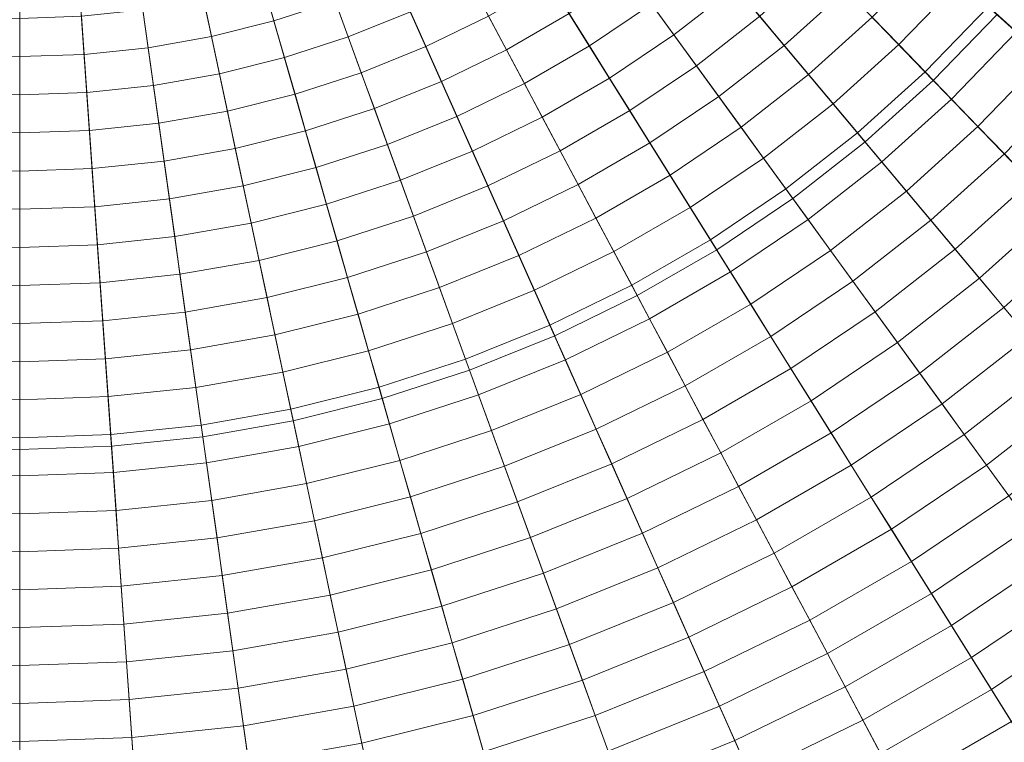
# Model space of a CAD drawing. Header units: centimetres. Extents: x -3.01 to 4.18, y -5.46 to 1.74.
# Tile 187 of 256: x 0.59 to 1.33, y -3.08 to -2.53. Entities that reach past the tile are written whole.
import ezdxf

# ---------------------------------------------------------------- set-up
doc = ezdxf.new("R2010")
doc.units = ezdxf.units.CM
doc.header["$LTSCALE"] = 2.54
doc.layers.add('Lucido design-1', color=7, linetype='Continuous')

# ---------------------------------------------------------------- blocks, each defined once
blk = doc.blocks.new('Gruppo-1')
at = {"color": 142, "linetype": 'Continuous', "lineweight": 9}
for points in [[(0.51664, -2.85746, 36.39157), (0.58636, -2.8599, 36.39157), (0.58636, -1.86046, 36.39157), (0.51664, -2.85746, 36.39157)], [(0.58636, -1.86046, 37.29882), (0.58636, -2.8599, 37.29882), (0.51664, -2.85746, 37.29882), (0.58636, -1.86046, 37.29882)], [(0.58636, -2.8599, 36.39157), (0.58636, -1.86046, 36.39157), (0.58636, -1.86046, 36.39157), (0.58636, -2.8599, 36.39157)], [(1.28063, -2.57939, 36.39157), (1.32909, -2.52921, 36.39157), (0.58636, -1.86046, 36.39157), (1.28063, -2.57939, 36.39157)], [(1.22879, -2.62607, 36.39157), (1.28063, -2.57939, 36.39157), (0.58636, -1.86046, 36.39157), (1.22879, -2.62607, 36.39157)], [(1.17381, -2.66902, 36.39157), (1.22879, -2.62607, 36.39157), (0.58636, -1.86046, 36.39157), (1.17381, -2.66902, 36.39157)], [(1.11598, -2.70803, 36.39157), (1.17381, -2.66902, 36.39157), (0.58636, -1.86046, 36.39157), (1.11598, -2.70803, 36.39157)], [(1.05557, -2.74291, 36.39157), (1.11598, -2.70803, 36.39157), (0.58636, -1.86046, 36.39157), (1.05557, -2.74291, 36.39157)], [(0.99287, -2.77349, 36.39157), (1.05557, -2.74291, 36.39157), (0.58636, -1.86046, 36.39157), (0.99287, -2.77349, 36.39157)], [(0.92819, -2.79962, 36.39157), (0.99287, -2.77349, 36.39157), (0.58636, -1.86046, 36.39157), (0.92819, -2.79962, 36.39157)], [(0.86184, -2.82118, 36.39157), (0.92819, -2.79962, 36.39157), (0.58636, -1.86046, 36.39157), (0.86184, -2.82118, 36.39157)], [(0.79416, -2.83806, 36.39157), (0.86184, -2.82118, 36.39157), (0.58636, -1.86046, 36.39157), (0.79416, -2.83806, 36.39157)], [(0.72546, -2.85017, 36.39157), (0.79416, -2.83806, 36.39157), (0.58636, -1.86046, 36.39157), (0.72546, -2.85017, 36.39157)], [(0.65608, -2.85746, 36.39157), (0.72546, -2.85017, 36.39157), (0.58636, -1.86046, 36.39157), (0.65608, -2.85746, 36.39157)], [(0.58636, -2.8599, 36.39157), (0.65608, -2.85746, 36.39157), (0.58636, -1.86046, 36.39157), (0.58636, -2.8599, 36.39157)], [(0.58636, -1.86046, 37.29882), (0.58636, -2.8599, 37.29882), (0.58636, -2.8599, 37.29882), (0.58636, -1.86046, 37.29882)], [(0.58636, -1.86046, 37.29882), (1.32909, -2.52921, 37.29882), (1.28063, -2.57939, 37.29882), (0.58636, -1.86046, 37.29882)], [(0.58636, -1.86046, 37.29882), (1.28063, -2.57939, 37.29882), (1.22879, -2.62607, 37.29882), (0.58636, -1.86046, 37.29882)], [(0.58636, -1.86046, 37.29882), (1.22879, -2.62607, 37.29882), (1.17381, -2.66902, 37.29882), (0.58636, -1.86046, 37.29882)], [(0.58636, -1.86046, 37.29882), (1.17381, -2.66902, 37.29882), (1.11598, -2.70803, 37.29882), (0.58636, -1.86046, 37.29882)], [(0.58636, -1.86046, 37.29882), (1.11598, -2.70803, 37.29882), (1.05557, -2.74291, 37.29882), (0.58636, -1.86046, 37.29882)], [(0.58636, -1.86046, 37.29882), (1.05557, -2.74291, 37.29882), (0.99287, -2.77349, 37.29882), (0.58636, -1.86046, 37.29882)], [(0.58636, -1.86046, 37.29882), (0.99287, -2.77349, 37.29882), (0.92819, -2.79962, 37.29882), (0.58636, -1.86046, 37.29882)], [(0.58636, -1.86046, 37.29882), (0.92819, -2.79962, 37.29882), (0.86184, -2.82118, 37.29882), (0.58636, -1.86046, 37.29882)], [(0.58636, -1.86046, 37.29882), (0.86184, -2.82118, 37.29882), (0.79416, -2.83806, 37.29882), (0.58636, -1.86046, 37.29882)], [(0.58636, -1.86046, 37.29882), (0.79416, -2.83806, 37.29882), (0.72546, -2.85017, 37.29882), (0.58636, -1.86046, 37.29882)], [(0.58636, -1.86046, 37.29882), (0.72546, -2.85017, 37.29882), (0.65608, -2.85746, 37.29882), (0.58636, -1.86046, 37.29882)], [(0.58636, -1.86046, 37.29882), (0.65608, -2.85746, 37.29882), (0.58636, -2.8599, 37.29882), (0.58636, -1.86046, 37.29882)], [(1.28063, -2.57939, 37.29882), (1.32909, -2.52921, 37.29882), (1.32909, -2.52921, 36.39157), (1.28063, -2.57939, 36.39157), (1.28063, -2.57939, 37.29882)], [(1.22879, -2.62607, 37.29882), (1.28063, -2.57939, 37.29882), (1.28063, -2.57939, 36.39157), (1.22879, -2.62607, 36.39157), (1.22879, -2.62607, 37.29882)], [(1.17381, -2.66902, 37.29882), (1.22879, -2.62607, 37.29882), (1.22879, -2.62607, 36.39157), (1.17381, -2.66902, 36.39157), (1.17381, -2.66902, 37.29882)], [(1.11598, -2.70803, 37.29882), (1.17381, -2.66902, 37.29882), (1.17381, -2.66902, 36.39157), (1.11598, -2.70803, 36.39157), (1.11598, -2.70803, 37.29882)], [(1.05557, -2.74291, 37.29882), (1.11598, -2.70803, 37.29882), (1.11598, -2.70803, 36.39157), (1.05557, -2.74291, 36.39157), (1.05557, -2.74291, 37.29882)], [(0.99287, -2.77349, 37.29882), (1.05557, -2.74291, 37.29882), (1.05557, -2.74291, 36.39157), (0.99287, -2.77349, 36.39157), (0.99287, -2.77349, 37.29882)], [(0.92819, -2.79962, 37.29882), (0.99287, -2.77349, 37.29882), (0.99287, -2.77349, 36.39157), (0.92819, -2.79962, 36.39157), (0.92819, -2.79962, 37.29882)], [(0.86184, -2.82118, 37.29882), (0.92819, -2.79962, 37.29882), (0.92819, -2.79962, 36.39157), (0.86184, -2.82118, 36.39157), (0.86184, -2.82118, 37.29882)], [(0.79416, -2.83806, 37.29882), (0.86184, -2.82118, 37.29882), (0.86184, -2.82118, 36.39157), (0.79416, -2.83806, 36.39157), (0.79416, -2.83806, 37.29882)], [(0.72546, -2.85017, 37.29882), (0.79416, -2.83806, 37.29882), (0.79416, -2.83806, 36.39157), (0.72546, -2.85017, 36.39157), (0.72546, -2.85017, 37.29882)], [(0.65608, -2.85746, 37.29882), (0.72546, -2.85017, 37.29882), (0.72546, -2.85017, 36.39157), (0.65608, -2.85746, 36.39157), (0.65608, -2.85746, 37.29882)], [(0.51664, -2.85746, 37.29882), (0.58636, -2.8599, 37.29882), (0.58636, -2.8599, 36.39157), (0.51664, -2.85746, 36.39157), (0.51664, -2.85746, 37.29882)], [(0.58636, -2.8599, 37.29882), (0.65608, -2.85746, 37.29882), (0.65608, -2.85746, 36.39157), (0.58636, -2.8599, 36.39157), (0.58636, -2.8599, 37.29882)], [(0.58636, -2.8599, 37.29882), (0.58636, -2.8599, 36.39157), (0.58636, -2.8599, 36.39157), (0.58636, -2.8599, 37.29882)]]:
    blk.add_polyline3d(points, dxfattribs=at)
for points in [[(0.33533, -5.45032, 37.29766), (0.58636, -5.45909, 37.29766), (0.58636, -1.86262, 37.29766), (0.58621, -1.86262, 37.29766)], [(0.58636, -5.45909, 37.29766), (0.58636, -1.86262, 37.29766), (0.58636, -1.86262, 37.29766)], [(0.58636, -5.45909, 37.29766), (0.83739, -5.45032, 37.29766), (0.58651, -1.86262, 37.29766), (0.58636, -1.86262, 37.29766)], [(0.83739, -5.45032, 37.29766), (1.08719, -5.42407, 37.29766), (0.58666, -1.8626, 37.29766), (0.58651, -1.86262, 37.29766)], [(1.08719, -5.42407, 37.29766), (1.33456, -5.38045, 37.29766), (0.58681, -1.86258, 37.29766), (0.58666, -1.8626, 37.29766)], [(1.33456, -5.38045, 37.29766), (1.57828, -5.31968, 37.29766), (0.58696, -1.86254, 37.29766), (0.58681, -1.86258, 37.29766)], [(1.57828, -5.31968, 37.29766), (1.81716, -5.24206, 37.29766), (0.5871, -1.86249, 37.29766), (0.58696, -1.86254, 37.29766)], [(1.81716, -5.24206, 37.29766), (2.05005, -5.14797, 37.29766), (0.58724, -1.86244, 37.29766), (0.5871, -1.86249, 37.29766)], [(2.05005, -5.14797, 37.29766), (2.27581, -5.03786, 37.29766), (0.58738, -1.86237, 37.29766), (0.58724, -1.86244, 37.29766)], [(2.27581, -5.03786, 37.29766), (2.49334, -4.91227, 37.29766), (0.58751, -1.86229, 37.29766), (0.58738, -1.86237, 37.29766)], [(2.49334, -4.91227, 37.29766), (2.70158, -4.77181, 37.29766), (0.58763, -1.86221, 37.29766), (0.58751, -1.86229, 37.29766)], [(2.70158, -4.77181, 37.29766), (2.89951, -4.61717, 37.29766), (0.58775, -1.86212, 37.29766), (0.58763, -1.86221, 37.29766)], [(2.89951, -4.61717, 37.29766), (3.08618, -4.4491, 37.29766), (0.58786, -1.86202, 37.29766), (0.58775, -1.86212, 37.29766)], [(3.08618, -4.4491, 37.29766), (3.26066, -4.26841, 37.29766), (0.58797, -1.86191, 37.29766), (0.58786, -1.86202, 37.29766)], [(3.26066, -4.26841, 37.29766), (3.42212, -4.076, 37.29766), (0.58806, -1.86179, 37.29766), (0.58797, -1.86191, 37.29766)], [(3.42212, -4.076, 37.29766), (3.56976, -3.87279, 37.29766), (0.58815, -1.86167, 37.29766), (0.58806, -1.86179, 37.29766)], [(3.56976, -3.87279, 37.29766), (3.70286, -3.65977, 37.29766), (0.58823, -1.86154, 37.29766), (0.58815, -1.86167, 37.29766)], [(3.70286, -3.65977, 37.29766), (3.82078, -3.43799, 37.29766), (0.5883, -1.86141, 37.29766), (0.58823, -1.86154, 37.29766)], [(3.82078, -3.43799, 37.29766), (3.92295, -3.20853, 37.29766), (0.58837, -1.86127, 37.29766), (0.5883, -1.86141, 37.29766)], [(3.92295, -3.20853, 37.29766), (4.00886, -2.9725, 37.29766), (0.58842, -1.86113, 37.29766), (0.58837, -1.86127, 37.29766)], [(4.00886, -2.9725, 37.29766), (4.07809, -2.73105, 37.29766), (0.58846, -1.86098, 37.29766), (0.58842, -1.86113, 37.29766)], [(4.07809, -2.73105, 37.29766), (4.13032, -2.48536, 37.29766), (0.58849, -1.86084, 37.29766), (0.58846, -1.86098, 37.29766)], [(1.32245, -2.52324, 38.32997), (1.36689, -2.47028, 38.32997), (1.38966, -2.48807, 38.32591), (1.34392, -2.54257, 38.32591)], [(0.77155, -2.50628, 38.36793), (0.81614, -2.49179, 38.36793), (0.82607, -2.51906, 38.36498), (0.77955, -2.53418, 38.36498)], [(1.0665, -2.52132, 38.35218), (1.11143, -2.48622, 38.35218), (1.13006, -2.50841, 38.34873), (1.08353, -2.54476, 38.34873)], [(1.14867, -2.53059, 38.34518), (1.19405, -2.48974, 38.34518), (1.21415, -2.51056, 38.34153), (1.16728, -2.55277, 38.34153)], [(1.23425, -2.53137, 38.33777), (1.27948, -2.48454, 38.33777), (1.30097, -2.5039, 38.33392), (1.25434, -2.55218, 38.33392)], [(1.00388, -2.52862, 38.35553), (1.04947, -2.49787, 38.35553), (1.0665, -2.52132, 38.35218), (1.01923, -2.5532, 38.35218)], [(0.72604, -2.51762, 38.36793), (0.77155, -2.50628, 38.36793), (0.77955, -2.53418, 38.36498), (0.73208, -2.54601, 38.36498)], [(0.82607, -2.51906, 38.36498), (0.87143, -2.50074, 38.36498), (0.88323, -2.52724, 38.36193), (0.836, -2.54633, 38.36193)], [(0.88323, -2.52724, 38.36193), (0.92902, -2.50491, 38.36193), (0.94264, -2.53052, 38.35878), (0.89503, -2.55374, 38.35878)], [(0.94264, -2.53052, 38.35878), (0.98851, -2.50404, 38.35878), (1.00388, -2.52862, 38.35553), (0.95625, -2.55612, 38.35553)], [(1.25434, -2.55218, 38.33392), (1.30097, -2.5039, 38.33392), (1.32245, -2.52324, 38.32997), (1.27442, -2.57297, 38.32997)], [(1.08353, -2.54476, 38.34873), (1.13006, -2.50841, 38.34873), (1.14867, -2.53059, 38.34518), (1.10055, -2.56819, 38.34518)], [(1.16728, -2.55277, 38.34153), (1.21415, -2.51056, 38.34153), (1.23425, -2.53137, 38.33777), (1.18587, -2.57493, 38.33777)], [(0.67986, -2.52576, 38.36793), (0.72604, -2.51762, 38.36793), (0.73208, -2.54601, 38.36498), (0.6839, -2.55451, 38.36498)], [(0.77955, -2.53418, 38.36498), (0.82607, -2.51906, 38.36498), (0.836, -2.54633, 38.36193), (0.78754, -2.56207, 38.36193)], [(1.01923, -2.5532, 38.35218), (1.0665, -2.52132, 38.35218), (1.08353, -2.54476, 38.34873), (1.03459, -2.57777, 38.34873)], [(0.63323, -2.53067, 38.36793), (0.67986, -2.52576, 38.36793), (0.6839, -2.55451, 38.36498), (0.63525, -2.55962, 38.36498)], [(0.836, -2.54633, 38.36193), (0.88323, -2.52724, 38.36193), (0.89503, -2.55374, 38.35878), (0.84592, -2.57358, 38.35878)], [(0.95625, -2.55612, 38.35553), (1.00388, -2.52862, 38.35553), (1.01923, -2.5532, 38.35218), (0.96986, -2.58171, 38.35218)], [(1.27442, -2.57297, 38.32997), (1.32245, -2.52324, 38.32997), (1.34392, -2.54257, 38.32591), (1.29449, -2.59375, 38.32591)], [(0.5395, -2.53067, 38.36793), (0.58636, -2.5323, 38.36793), (0.58636, -2.56133, 38.36498), (0.53747, -2.55962, 38.36498)], [(0.58636, -2.5323, 38.36793), (0.63323, -2.53067, 38.36793), (0.63525, -2.55962, 38.36498), (0.58636, -2.56133, 38.36498)], [(0.58636, -2.5323, 38.36793), (0.58636, -2.56133, 38.36498), (0.58636, -2.56133, 38.36498)], [(0.73208, -2.54601, 38.36498), (0.77955, -2.53418, 38.36498), (0.78754, -2.56207, 38.36193), (0.73811, -2.5744, 38.36193)], [(0.89503, -2.55374, 38.35878), (0.94264, -2.53052, 38.35878), (0.95625, -2.55612, 38.35553), (0.90682, -2.58023, 38.35553)], [(1.10055, -2.56819, 38.34518), (1.14867, -2.53059, 38.34518), (1.16728, -2.55277, 38.34153), (1.11757, -2.59161, 38.34153)], [(1.18587, -2.57493, 38.33777), (1.23425, -2.53137, 38.33777), (1.25434, -2.55218, 38.33392), (1.20446, -2.59709, 38.33392)], [(1.29449, -2.59375, 38.32591), (1.34392, -2.54257, 38.32591), (1.36538, -2.5619, 38.32176), (1.31456, -2.61453, 38.32176)], [(0.6839, -2.55451, 38.36498), (0.73208, -2.54601, 38.36498), (0.73811, -2.5744, 38.36193), (0.68794, -2.58324, 38.36193)], [(0.78754, -2.56207, 38.36193), (0.836, -2.54633, 38.36193), (0.84592, -2.57358, 38.35878), (0.79554, -2.58995, 38.35878)], [(1.03459, -2.57777, 38.34873), (1.08353, -2.54476, 38.34873), (1.10055, -2.56819, 38.34518), (1.04993, -2.60233, 38.34518)], [(0.63525, -2.55962, 38.36498), (0.6839, -2.55451, 38.36498), (0.68794, -2.58324, 38.36193), (0.63728, -2.58857, 38.36193)], [(0.84592, -2.57358, 38.35878), (0.89503, -2.55374, 38.35878), (0.90682, -2.58023, 38.35553), (0.85583, -2.60083, 38.35553)], [(0.90682, -2.58023, 38.35553), (0.95625, -2.55612, 38.35553), (0.96986, -2.58171, 38.35218), (0.91861, -2.60671, 38.35218)], [(0.96986, -2.58171, 38.35218), (1.01923, -2.5532, 38.35218), (1.03459, -2.57777, 38.34873), (0.98346, -2.60729, 38.34873)], [(1.11757, -2.59161, 38.34153), (1.16728, -2.55277, 38.34153), (1.18587, -2.57493, 38.33777), (1.13458, -2.61501, 38.33777)], [(1.20446, -2.59709, 38.33392), (1.25434, -2.55218, 38.33392), (1.27442, -2.57297, 38.32997), (1.22305, -2.61923, 38.32997)], [(0.53747, -2.55962, 38.36498), (0.58636, -2.56133, 38.36498), (0.58636, -2.59035, 38.36193), (0.53545, -2.58857, 38.36193)], [(0.58636, -2.56133, 38.36498), (0.63525, -2.55962, 38.36498), (0.63728, -2.58857, 38.36193), (0.58636, -2.59035, 38.36193)], [(0.58636, -2.56133, 38.36498), (0.58636, -2.59035, 38.36193), (0.58636, -2.59035, 38.36193)], [(0.73811, -2.5744, 38.36193), (0.78754, -2.56207, 38.36193), (0.79554, -2.58995, 38.35878), (0.74414, -2.60277, 38.35878)], [(1.31456, -2.61453, 38.32176), (1.36538, -2.5619, 38.32176), (1.38683, -2.58121, 38.31751), (1.33461, -2.63529, 38.31751)], [(0.79554, -2.58995, 38.35878), (0.84592, -2.57358, 38.35878), (0.85583, -2.60083, 38.35553), (0.80353, -2.61782, 38.35553)], [(1.04993, -2.60233, 38.34518), (1.10055, -2.56819, 38.34518), (1.11757, -2.59161, 38.34153), (1.06527, -2.62688, 38.34153)], [(1.22305, -2.61923, 38.32997), (1.27442, -2.57297, 38.32997), (1.29449, -2.59375, 38.32591), (1.24162, -2.64137, 38.32591)], [(0.68794, -2.58324, 38.36193), (0.73811, -2.5744, 38.36193), (0.74414, -2.60277, 38.35878), (0.69198, -2.61197, 38.35878)], [(0.85583, -2.60083, 38.35553), (0.90682, -2.58023, 38.35553), (0.91861, -2.60671, 38.35218), (0.86575, -2.62807, 38.35218)], [(0.98346, -2.60729, 38.34873), (1.03459, -2.57777, 38.34873), (1.04993, -2.60233, 38.34518), (0.99705, -2.63286, 38.34518)], [(1.13458, -2.61501, 38.33777), (1.18587, -2.57493, 38.33777), (1.20446, -2.59709, 38.33392), (1.15157, -2.63841, 38.33392)], [(0.53545, -2.58857, 38.36193), (0.58636, -2.59035, 38.36193), (0.58636, -2.61935, 38.35878), (0.53342, -2.6175, 38.35878)], [(0.58636, -2.59035, 38.36193), (0.63728, -2.58857, 38.36193), (0.6393, -2.6175, 38.35878), (0.58636, -2.61935, 38.35878)], [(0.63728, -2.58857, 38.36193), (0.68794, -2.58324, 38.36193), (0.69198, -2.61197, 38.35878), (0.6393, -2.6175, 38.35878)], [(0.91861, -2.60671, 38.35218), (0.96986, -2.58171, 38.35218), (0.98346, -2.60729, 38.34873), (0.93039, -2.63317, 38.34873)], [(0.58636, -2.59035, 38.36193), (0.58636, -2.61935, 38.35878), (0.58636, -2.61935, 38.35878)], [(0.74414, -2.60277, 38.35878), (0.79554, -2.58995, 38.35878), (0.80353, -2.61782, 38.35553), (0.75017, -2.63113, 38.35553)], [(1.06527, -2.62688, 38.34153), (1.11757, -2.59161, 38.34153), (1.13458, -2.61501, 38.33777), (1.08061, -2.65142, 38.33777)], [(1.24162, -2.64137, 38.32591), (1.29449, -2.59375, 38.32591), (1.31456, -2.61453, 38.32176), (1.26018, -2.66349, 38.32176)], [(0.69198, -2.61197, 38.35878), (0.74414, -2.60277, 38.35878), (0.75017, -2.63113, 38.35553), (0.69601, -2.64068, 38.35553)], [(0.80353, -2.61782, 38.35553), (0.85583, -2.60083, 38.35553), (0.86575, -2.62807, 38.35218), (0.81152, -2.64568, 38.35218)], [(0.99705, -2.63286, 38.34518), (1.04993, -2.60233, 38.34518), (1.06527, -2.62688, 38.34153), (1.01064, -2.65842, 38.34153)], [(1.15157, -2.63841, 38.33392), (1.20446, -2.59709, 38.33392), (1.22305, -2.61923, 38.32997), (1.16857, -2.6618, 38.32997)], [(0.86575, -2.62807, 38.35218), (0.91861, -2.60671, 38.35218), (0.93039, -2.63317, 38.34873), (0.87565, -2.65529, 38.34873)], [(0.93039, -2.63317, 38.34873), (0.98346, -2.60729, 38.34873), (0.99705, -2.63286, 38.34518), (0.94217, -2.65963, 38.34518)], [(0.53342, -2.6175, 38.35878), (0.58636, -2.61935, 38.35878), (0.58636, -2.64835, 38.35553), (0.5314, -2.64643, 38.35553)], [(0.58636, -2.61935, 38.35878), (0.6393, -2.6175, 38.35878), (0.64132, -2.64643, 38.35553), (0.58636, -2.64835, 38.35553)], [(0.6393, -2.6175, 38.35878), (0.69198, -2.61197, 38.35878), (0.69601, -2.64068, 38.35553), (0.64132, -2.64643, 38.35553)], [(0.75017, -2.63113, 38.35553), (0.80353, -2.61782, 38.35553), (0.81152, -2.64568, 38.35218), (0.7562, -2.65948, 38.35218)], [(1.08061, -2.65142, 38.33777), (1.13458, -2.61501, 38.33777), (1.15157, -2.63841, 38.33392), (1.09593, -2.67594, 38.33392)], [(1.26018, -2.66349, 38.32176), (1.31456, -2.61453, 38.32176), (1.33461, -2.63529, 38.31751), (1.27873, -2.6856, 38.31751)], [(0.58636, -2.61935, 38.35878), (0.58636, -2.64835, 38.35553), (0.58636, -2.64835, 38.35553)], [(1.16857, -2.6618, 38.32997), (1.22305, -2.61923, 38.32997), (1.24162, -2.64137, 38.32591), (1.18555, -2.68517, 38.32591)], [(0.69601, -2.64068, 38.35553), (0.75017, -2.63113, 38.35553), (0.7562, -2.65948, 38.35218), (0.70005, -2.66938, 38.35218)], [(0.81152, -2.64568, 38.35218), (0.86575, -2.62807, 38.35218), (0.87565, -2.65529, 38.34873), (0.81951, -2.67353, 38.34873)], [(0.87565, -2.65529, 38.34873), (0.93039, -2.63317, 38.34873), (0.94217, -2.65963, 38.34518), (0.88556, -2.6825, 38.34518)], [(0.94217, -2.65963, 38.34518), (0.99705, -2.63286, 38.34518), (1.01064, -2.65842, 38.34153), (0.95395, -2.68607, 38.34153)], [(1.01064, -2.65842, 38.34153), (1.06527, -2.62688, 38.34153), (1.08061, -2.65142, 38.33777), (1.02423, -2.68397, 38.33777)], [(0.64132, -2.64643, 38.35553), (0.69601, -2.64068, 38.35553), (0.70005, -2.66938, 38.35218), (0.64334, -2.67534, 38.35218)], [(1.09593, -2.67594, 38.33392), (1.15157, -2.63841, 38.33392), (1.16857, -2.6618, 38.32997), (1.11125, -2.70046, 38.32997)], [(1.18555, -2.68517, 38.32591), (1.24162, -2.64137, 38.32591), (1.26018, -2.66349, 38.32176), (1.20252, -2.70854, 38.32176)], [(1.27873, -2.6856, 38.31751), (1.33461, -2.63529, 38.31751), (1.35465, -2.65604, 38.31315), (1.29728, -2.7077, 38.31315)], [(0.5314, -2.64643, 38.35553), (0.58636, -2.64835, 38.35553), (0.58636, -2.67733, 38.35218), (0.52938, -2.67534, 38.35218)], [(0.58636, -2.64835, 38.35553), (0.64132, -2.64643, 38.35553), (0.64334, -2.67534, 38.35218), (0.58636, -2.67733, 38.35218)], [(0.58636, -2.64835, 38.35553), (0.58636, -2.67733, 38.35218), (0.58636, -2.67733, 38.35218)], [(0.7562, -2.65948, 38.35218), (0.81152, -2.64568, 38.35218), (0.81951, -2.67353, 38.34873), (0.76222, -2.68782, 38.34873)], [(0.81951, -2.67353, 38.34873), (0.87565, -2.65529, 38.34873), (0.88556, -2.6825, 38.34518), (0.82749, -2.70137, 38.34518)], [(1.02423, -2.68397, 38.33777), (1.08061, -2.65142, 38.33777), (1.09593, -2.67594, 38.33392), (1.0378, -2.7095, 38.33392)], [(1.29728, -2.7077, 38.31315), (1.35465, -2.65604, 38.31315), (1.37468, -2.67679, 38.3087), (1.31581, -2.72979, 38.3087)], [(0.70005, -2.66938, 38.35218), (0.7562, -2.65948, 38.35218), (0.76222, -2.68782, 38.34873), (0.70408, -2.69807, 38.34873)], [(0.88556, -2.6825, 38.34518), (0.94217, -2.65963, 38.34518), (0.95395, -2.68607, 38.34153), (0.89546, -2.7097, 38.34153)], [(0.95395, -2.68607, 38.34153), (1.01064, -2.65842, 38.34153), (1.02423, -2.68397, 38.33777), (0.96572, -2.7125, 38.33777)], [(1.11125, -2.70046, 38.32997), (1.16857, -2.6618, 38.32997), (1.18555, -2.68517, 38.32591), (1.12656, -2.72496, 38.32591)], [(1.20252, -2.70854, 38.32176), (1.26018, -2.66349, 38.32176), (1.27873, -2.6856, 38.31751), (1.21949, -2.73189, 38.31751)], [(0.64334, -2.67534, 38.35218), (0.70005, -2.66938, 38.35218), (0.70408, -2.69807, 38.34873), (0.64536, -2.70424, 38.34873)], [(0.52938, -2.67534, 38.35218), (0.58636, -2.67733, 38.35218), (0.58636, -2.7063, 38.34873), (0.52736, -2.70424, 38.34873)], [(0.58636, -2.67733, 38.35218), (0.64334, -2.67534, 38.35218), (0.64536, -2.70424, 38.34873), (0.58636, -2.7063, 38.34873)], [(0.58636, -2.67733, 38.35218), (0.58636, -2.7063, 38.34873), (0.58636, -2.7063, 38.34873)], [(0.76222, -2.68782, 38.34873), (0.81951, -2.67353, 38.34873), (0.82749, -2.70137, 38.34518), (0.76824, -2.71614, 38.34518)], [(1.0378, -2.7095, 38.33392), (1.09593, -2.67594, 38.33392), (1.11125, -2.70046, 38.32997), (1.05138, -2.73503, 38.32997)], [(1.31581, -2.72979, 38.3087), (1.37468, -2.67679, 38.3087), (1.3947, -2.69752, 38.30415), (1.33434, -2.75186, 38.30415)], [(0.82749, -2.70137, 38.34518), (0.88556, -2.6825, 38.34518), (0.89546, -2.7097, 38.34153), (0.83547, -2.7292, 38.34153)], [(0.89546, -2.7097, 38.34153), (0.95395, -2.68607, 38.34153), (0.96572, -2.7125, 38.33777), (0.90536, -2.73689, 38.33777)], [(0.96572, -2.7125, 38.33777), (1.02423, -2.68397, 38.33777), (1.0378, -2.7095, 38.33392), (0.97748, -2.73892, 38.33392)], [(1.12656, -2.72496, 38.32591), (1.18555, -2.68517, 38.32591), (1.20252, -2.70854, 38.32176), (1.14186, -2.74945, 38.32176)], [(1.21949, -2.73189, 38.31751), (1.27873, -2.6856, 38.31751), (1.29728, -2.7077, 38.31315), (1.23645, -2.75523, 38.31315)], [(0.70408, -2.69807, 38.34873), (0.76222, -2.68782, 38.34873), (0.76824, -2.71614, 38.34518), (0.70811, -2.72675, 38.34518)], [(0.64536, -2.70424, 38.34873), (0.70408, -2.69807, 38.34873), (0.70811, -2.72675, 38.34518), (0.64738, -2.73313, 38.34518)], [(1.05138, -2.73503, 38.32997), (1.11125, -2.70046, 38.32997), (1.12656, -2.72496, 38.32591), (1.06494, -2.76054, 38.32591)], [(1.33434, -2.75186, 38.30415), (1.3947, -2.69752, 38.30415), (1.4147, -2.71824, 38.29949), (1.35285, -2.77393, 38.29949)], [(0.52736, -2.70424, 38.34873), (0.58636, -2.7063, 38.34873), (0.58636, -2.73526, 38.34518), (0.52534, -2.73313, 38.34518)], [(0.58636, -2.7063, 38.34873), (0.64536, -2.70424, 38.34873), (0.64738, -2.73313, 38.34518), (0.58636, -2.73526, 38.34518)], [(0.58636, -2.7063, 38.34873), (0.58636, -2.73526, 38.34518), (0.58636, -2.73526, 38.34518)], [(0.76824, -2.71614, 38.34518), (0.82749, -2.70137, 38.34518), (0.83547, -2.7292, 38.34153), (0.77426, -2.74446, 38.34153)], [(1.14186, -2.74945, 38.32176), (1.20252, -2.70854, 38.32176), (1.21949, -2.73189, 38.31751), (1.15716, -2.77393, 38.31751)], [(1.23645, -2.75523, 38.31315), (1.29728, -2.7077, 38.31315), (1.31581, -2.72979, 38.3087), (1.25339, -2.77855, 38.3087)], [(0.70811, -2.72675, 38.34518), (0.76824, -2.71614, 38.34518), (0.77426, -2.74446, 38.34153), (0.71214, -2.75541, 38.34153)], [(0.83547, -2.7292, 38.34153), (0.89546, -2.7097, 38.34153), (0.90536, -2.73689, 38.33777), (0.84344, -2.75701, 38.33777)], [(0.90536, -2.73689, 38.33777), (0.96572, -2.7125, 38.33777), (0.97748, -2.73892, 38.33392), (0.91525, -2.76407, 38.33392)], [(0.97748, -2.73892, 38.33392), (1.0378, -2.7095, 38.33392), (1.05138, -2.73503, 38.32997), (0.98924, -2.76533, 38.32997)], [(0.64738, -2.73313, 38.34518), (0.70811, -2.72675, 38.34518), (0.71214, -2.75541, 38.34153), (0.6494, -2.762, 38.34153)], [(0.77426, -2.74446, 38.34153), (0.83547, -2.7292, 38.34153), (0.84344, -2.75701, 38.33777), (0.78028, -2.77276, 38.33777)], [(1.06494, -2.76054, 38.32591), (1.12656, -2.72496, 38.32591), (1.14186, -2.74945, 38.32176), (1.0785, -2.78604, 38.32176)], [(1.25339, -2.77855, 38.3087), (1.31581, -2.72979, 38.3087), (1.33434, -2.75186, 38.30415), (1.27033, -2.80187, 38.30415)], [(0.52534, -2.73313, 38.34518), (0.58636, -2.73526, 38.34518), (0.58636, -2.76421, 38.34153), (0.52332, -2.762, 38.34153)], [(0.58636, -2.73526, 38.34518), (0.64738, -2.73313, 38.34518), (0.6494, -2.762, 38.34153), (0.58636, -2.76421, 38.34153)], [(0.58636, -2.73526, 38.34518), (0.58636, -2.76421, 38.34153), (0.58636, -2.76421, 38.34153)], [(0.84344, -2.75701, 38.33777), (0.90536, -2.73689, 38.33777), (0.91525, -2.76407, 38.33392), (0.85141, -2.78481, 38.33392)], [(0.98924, -2.76533, 38.32997), (1.05138, -2.73503, 38.32997), (1.06494, -2.76054, 38.32591), (1.00099, -2.79173, 38.32591)], [(1.15716, -2.77393, 38.31751), (1.21949, -2.73189, 38.31751), (1.23645, -2.75523, 38.31315), (1.17245, -2.79839, 38.31315)], [(0.71214, -2.75541, 38.34153), (0.77426, -2.74446, 38.34153), (0.78028, -2.77276, 38.33777), (0.71616, -2.78406, 38.33777)], [(0.91525, -2.76407, 38.33392), (0.97748, -2.73892, 38.33392), (0.98924, -2.76533, 38.32997), (0.92513, -2.79123, 38.32997)], [(1.0785, -2.78604, 38.32176), (1.14186, -2.74945, 38.32176), (1.15716, -2.77393, 38.31751), (1.09205, -2.81152, 38.31751)], [(1.27033, -2.80187, 38.30415), (1.33434, -2.75186, 38.30415), (1.35285, -2.77393, 38.29949), (1.28726, -2.82517, 38.29949)], [(0.6494, -2.762, 38.34153), (0.71214, -2.75541, 38.34153), (0.71616, -2.78406, 38.33777), (0.65142, -2.79087, 38.33777)], [(0.78028, -2.77276, 38.33777), (0.84344, -2.75701, 38.33777), (0.85141, -2.78481, 38.33392), (0.78629, -2.80105, 38.33392)], [(1.00099, -2.79173, 38.32591), (1.06494, -2.76054, 38.32591), (1.0785, -2.78604, 38.32176), (1.01273, -2.81811, 38.32176)], [(1.17245, -2.79839, 38.31315), (1.23645, -2.75523, 38.31315), (1.25339, -2.77855, 38.3087), (1.18773, -2.82285, 38.3087)], [(0.52332, -2.762, 38.34153), (0.58636, -2.76421, 38.34153), (0.58636, -2.79314, 38.33777), (0.5213, -2.79087, 38.33777)], [(0.58636, -2.76421, 38.34153), (0.6494, -2.762, 38.34153), (0.65142, -2.79087, 38.33777), (0.58636, -2.79314, 38.33777)], [(0.58636, -2.76421, 38.34153), (0.58636, -2.79314, 38.33777), (0.58636, -2.79314, 38.33777)], [(0.85141, -2.78481, 38.33392), (0.91525, -2.76407, 38.33392), (0.92513, -2.79123, 38.32997), (0.85938, -2.8126, 38.32997)], [(0.92513, -2.79123, 38.32997), (0.98924, -2.76533, 38.32997), (1.00099, -2.79173, 38.32591), (0.93502, -2.81838, 38.32591)], [(0.71616, -2.78406, 38.33777), (0.78028, -2.77276, 38.33777), (0.78629, -2.80105, 38.33392), (0.72019, -2.8127, 38.33392)], [(1.09205, -2.81152, 38.31751), (1.15716, -2.77393, 38.31751), (1.17245, -2.79839, 38.31315), (1.10559, -2.83699, 38.31315)], [(1.28726, -2.82517, 38.29949), (1.35285, -2.77393, 38.29949), (1.37135, -2.79598, 38.29474), (1.30418, -2.84846, 38.29474)], [(1.18773, -2.82285, 38.3087), (1.25339, -2.77855, 38.3087), (1.27033, -2.80187, 38.30415), (1.203, -2.84729, 38.30415)], [(0.5213, -2.79087, 38.33777), (0.58636, -2.79314, 38.33777), (0.58636, -2.82206, 38.33392), (0.51928, -2.81972, 38.33392)], [(0.58636, -2.79314, 38.33777), (0.65142, -2.79087, 38.33777), (0.65344, -2.81972, 38.33392), (0.58636, -2.82206, 38.33392)], [(0.65142, -2.79087, 38.33777), (0.71616, -2.78406, 38.33777), (0.72019, -2.8127, 38.33392), (0.65344, -2.81972, 38.33392)], [(0.78629, -2.80105, 38.33392), (0.85141, -2.78481, 38.33392), (0.85938, -2.8126, 38.32997), (0.7923, -2.82932, 38.32997)], [(1.01273, -2.81811, 38.32176), (1.0785, -2.78604, 38.32176), (1.09205, -2.81152, 38.31751), (1.02447, -2.84448, 38.31751)], [(0.58636, -2.79314, 38.33777), (0.58636, -2.82206, 38.33392), (0.58636, -2.82206, 38.33392)], [(0.85938, -2.8126, 38.32997), (0.92513, -2.79123, 38.32997), (0.93502, -2.81838, 38.32591), (0.86735, -2.84037, 38.32591)], [(0.93502, -2.81838, 38.32591), (1.00099, -2.79173, 38.32591), (1.01273, -2.81811, 38.32176), (0.94489, -2.84552, 38.32176)], [(1.10559, -2.83699, 38.31315), (1.17245, -2.79839, 38.31315), (1.18773, -2.82285, 38.3087), (1.11913, -2.86245, 38.3087)], [(1.30418, -2.84846, 38.29474), (1.37135, -2.79598, 38.29474), (1.38985, -2.81802, 38.28989), (1.32109, -2.87173, 38.28989)], [(0.72019, -2.8127, 38.33392), (0.78629, -2.80105, 38.33392), (0.7923, -2.82932, 38.32997), (0.72421, -2.84133, 38.32997)], [(1.203, -2.84729, 38.30415), (1.27033, -2.80187, 38.30415), (1.28726, -2.82517, 38.29949), (1.21826, -2.87171, 38.29949)], [(0.65344, -2.81972, 38.33392), (0.72019, -2.8127, 38.33392), (0.72421, -2.84133, 38.32997), (0.65546, -2.84855, 38.32997)], [(0.7923, -2.82932, 38.32997), (0.85938, -2.8126, 38.32997), (0.86735, -2.84037, 38.32591), (0.79831, -2.85758, 38.32591)], [(1.02447, -2.84448, 38.31751), (1.09205, -2.81152, 38.31751), (1.10559, -2.83699, 38.31315), (1.03621, -2.87083, 38.31315)], [(0.51928, -2.81972, 38.33392), (0.58636, -2.82206, 38.33392), (0.58636, -2.85097, 38.32997), (0.51727, -2.84855, 38.32997)], [(0.58636, -2.82206, 38.33392), (0.65344, -2.81972, 38.33392), (0.65546, -2.84855, 38.32997), (0.58636, -2.85097, 38.32997)], [(0.86735, -2.84037, 38.32591), (0.93502, -2.81838, 38.32591), (0.94489, -2.84552, 38.32176), (0.87531, -2.86813, 38.32176)], [(0.94489, -2.84552, 38.32176), (1.01273, -2.81811, 38.32176), (1.02447, -2.84448, 38.31751), (0.95477, -2.87264, 38.31751)], [(1.32109, -2.87173, 38.28989), (1.38985, -2.81802, 38.28989), (1.40833, -2.84004, 38.28493), (1.33799, -2.895, 38.28493)], [(0.58636, -2.82206, 38.33392), (0.58636, -2.85097, 38.32997), (0.58636, -2.85097, 38.32997)], [(1.11913, -2.86245, 38.3087), (1.18773, -2.82285, 38.3087), (1.203, -2.84729, 38.30415), (1.13266, -2.8879, 38.30415)], [(1.21826, -2.87171, 38.29949), (1.28726, -2.82517, 38.29949), (1.30418, -2.84846, 38.29474), (1.23352, -2.89612, 38.29474)], [(0.72421, -2.84133, 38.32997), (0.7923, -2.82932, 38.32997), (0.79831, -2.85758, 38.32591), (0.72823, -2.86994, 38.32591)], [(0.65546, -2.84855, 38.32997), (0.72421, -2.84133, 38.32997), (0.72823, -2.86994, 38.32591), (0.65747, -2.87738, 38.32591)], [(0.79831, -2.85758, 38.32591), (0.86735, -2.84037, 38.32591), (0.87531, -2.86813, 38.32176), (0.80431, -2.88583, 38.32176)], [(1.03621, -2.87083, 38.31315), (1.10559, -2.83699, 38.31315), (1.11913, -2.86245, 38.3087), (1.04794, -2.89718, 38.3087)], [(0.51727, -2.84855, 38.32997), (0.58636, -2.85097, 38.32997), (0.58636, -2.87986, 38.32591), (0.51525, -2.87738, 38.32591)], [(0.58636, -2.85097, 38.32997), (0.65546, -2.84855, 38.32997), (0.65747, -2.87738, 38.32591), (0.58636, -2.87986, 38.32591)], [(0.58636, -2.85097, 38.32997), (0.58636, -2.87986, 38.32591), (0.58636, -2.87986, 38.32591)], [(0.87531, -2.86813, 38.32176), (0.94489, -2.84552, 38.32176), (0.95477, -2.87264, 38.31751), (0.88326, -2.89588, 38.31751)], [(0.95477, -2.87264, 38.31751), (1.02447, -2.84448, 38.31751), (1.03621, -2.87083, 38.31315), (0.96463, -2.89975, 38.31315)], [(1.13266, -2.8879, 38.30415), (1.203, -2.84729, 38.30415), (1.21826, -2.87171, 38.29949), (1.14618, -2.91333, 38.29949)], [(1.23352, -2.89612, 38.29474), (1.30418, -2.84846, 38.29474), (1.32109, -2.87173, 38.28989), (1.24876, -2.92052, 38.28989)], [(0.72823, -2.86994, 38.32591), (0.79831, -2.85758, 38.32591), (0.80431, -2.88583, 38.32176), (0.73225, -2.89854, 38.32176)], [(1.04794, -2.89718, 38.3087), (1.11913, -2.86245, 38.3087), (1.13266, -2.8879, 38.30415), (1.05966, -2.9235, 38.30415)], [(0.65747, -2.87738, 38.32591), (0.72823, -2.86994, 38.32591), (0.73225, -2.89854, 38.32176), (0.65949, -2.90618, 38.32176)], [(0.80431, -2.88583, 38.32176), (0.87531, -2.86813, 38.32176), (0.88326, -2.89588, 38.31751), (0.81031, -2.91406, 38.31751)], [(0.88326, -2.89588, 38.31751), (0.95477, -2.87264, 38.31751), (0.96463, -2.89975, 38.31315), (0.89121, -2.92361, 38.31315)], [(0.96463, -2.89975, 38.31315), (1.03621, -2.87083, 38.31315), (1.04794, -2.89718, 38.3087), (0.97449, -2.92685, 38.3087)], [(1.14618, -2.91333, 38.29949), (1.21826, -2.87171, 38.29949), (1.23352, -2.89612, 38.29474), (1.1597, -2.93875, 38.29474)], [(1.24876, -2.92052, 38.28989), (1.32109, -2.87173, 38.28989), (1.33799, -2.895, 38.28493), (1.264, -2.94491, 38.28493)], [(0.51525, -2.87738, 38.32591), (0.58636, -2.87986, 38.32591), (0.58636, -2.90874, 38.32176), (0.51324, -2.90618, 38.32176)], [(0.58636, -2.87986, 38.32591), (0.65747, -2.87738, 38.32591), (0.65949, -2.90618, 38.32176), (0.58636, -2.90874, 38.32176)], [(0.58636, -2.87986, 38.32591), (0.58636, -2.90874, 38.32176), (0.58636, -2.90874, 38.32176)], [(0.73225, -2.89854, 38.32176), (0.80431, -2.88583, 38.32176), (0.81031, -2.91406, 38.31751), (0.73627, -2.92712, 38.31751)], [(1.05966, -2.9235, 38.30415), (1.13266, -2.8879, 38.30415), (1.14618, -2.91333, 38.29949), (1.07137, -2.94981, 38.29949)], [(0.81031, -2.91406, 38.31751), (0.88326, -2.89588, 38.31751), (0.89121, -2.92361, 38.31315), (0.81631, -2.94228, 38.31315)], [(1.264, -2.94491, 38.28493), (1.33799, -2.895, 38.28493), (1.35488, -2.91824, 38.27988), (1.27923, -2.96928, 38.27988)], [(0.65949, -2.90618, 38.32176), (0.73225, -2.89854, 38.32176), (0.73627, -2.92712, 38.31751), (0.6615, -2.93498, 38.31751)], [(0.89121, -2.92361, 38.31315), (0.96463, -2.89975, 38.31315), (0.97449, -2.92685, 38.3087), (0.89916, -2.95133, 38.3087)], [(0.97449, -2.92685, 38.3087), (1.04794, -2.89718, 38.3087), (1.05966, -2.9235, 38.30415), (0.98435, -2.95393, 38.30415)], [(1.1597, -2.93875, 38.29474), (1.23352, -2.89612, 38.29474), (1.24876, -2.92052, 38.28989), (1.1732, -2.96415, 38.28989)], [(0.51324, -2.90618, 38.32176), (0.58636, -2.90874, 38.32176), (0.58636, -2.9376, 38.31751), (0.51122, -2.93498, 38.31751)], [(0.58636, -2.90874, 38.32176), (0.65949, -2.90618, 38.32176), (0.6615, -2.93498, 38.31751), (0.58636, -2.9376, 38.31751)], [(0.58636, -2.90874, 38.32176), (0.58636, -2.9376, 38.31751), (0.58636, -2.9376, 38.31751)], [(0.73627, -2.92712, 38.31751), (0.81031, -2.91406, 38.31751), (0.81631, -2.94228, 38.31315), (0.74029, -2.95569, 38.31315)], [(1.07137, -2.94981, 38.29949), (1.14618, -2.91333, 38.29949), (1.1597, -2.93875, 38.29474), (1.08308, -2.97611, 38.29474)], [(1.27923, -2.96928, 38.27988), (1.35488, -2.91824, 38.27988), (1.37176, -2.94148, 38.27473), (1.29444, -2.99363, 38.27473)], [(0.81631, -2.94228, 38.31315), (0.89121, -2.92361, 38.31315), (0.89916, -2.95133, 38.3087), (0.8223, -2.97049, 38.3087)], [(0.98435, -2.95393, 38.30415), (1.05966, -2.9235, 38.30415), (1.07137, -2.94981, 38.29949), (0.9942, -2.98099, 38.29949)], [(1.1732, -2.96415, 38.28989), (1.24876, -2.92052, 38.28989), (1.264, -2.94491, 38.28493), (1.1867, -2.98953, 38.28493)], [(0.6615, -2.93498, 38.31751), (0.73627, -2.92712, 38.31751), (0.74029, -2.95569, 38.31315), (0.66351, -2.96376, 38.31315)], [(0.89916, -2.95133, 38.3087), (0.97449, -2.92685, 38.3087), (0.98435, -2.95393, 38.30415), (0.9071, -2.97903, 38.30415)], [(0.51122, -2.93498, 38.31751), (0.58636, -2.9376, 38.31751), (0.58636, -2.96645, 38.31315), (0.50921, -2.96376, 38.31315)], [(0.58636, -2.9376, 38.31751), (0.6615, -2.93498, 38.31751), (0.66351, -2.96376, 38.31315), (0.58636, -2.96645, 38.31315)], [(0.58636, -2.9376, 38.31751), (0.58636, -2.96645, 38.31315), (0.58636, -2.96645, 38.31315)], [(1.08308, -2.97611, 38.29474), (1.1597, -2.93875, 38.29474), (1.1732, -2.96415, 38.28989), (1.09478, -3.00239, 38.28989)], [(0.74029, -2.95569, 38.31315), (0.81631, -2.94228, 38.31315), (0.8223, -2.97049, 38.3087), (0.7443, -2.98424, 38.3087)], [(1.1867, -2.98953, 38.28493), (1.264, -2.94491, 38.28493), (1.27923, -2.96928, 38.27988), (1.20019, -3.01491, 38.27988)], [(1.29444, -2.99363, 38.27473), (1.37176, -2.94148, 38.27473), (1.38863, -2.96469, 38.26948), (1.30965, -3.01797, 38.26948)], [(0.66351, -2.96376, 38.31315), (0.74029, -2.95569, 38.31315), (0.7443, -2.98424, 38.3087), (0.66552, -2.99252, 38.3087)], [(0.8223, -2.97049, 38.3087), (0.89916, -2.95133, 38.3087), (0.9071, -2.97903, 38.30415), (0.8283, -2.99868, 38.30415)], [(0.9071, -2.97903, 38.30415), (0.98435, -2.95393, 38.30415), (0.9942, -2.98099, 38.29949), (0.91504, -3.00671, 38.29949)], [(0.9942, -2.98099, 38.29949), (1.07137, -2.94981, 38.29949), (1.08308, -2.97611, 38.29474), (1.00405, -3.00804, 38.29474)], [(0.50921, -2.96376, 38.31315), (0.58636, -2.96645, 38.31315), (0.58636, -2.99529, 38.3087), (0.5072, -2.99252, 38.3087)], [(0.58636, -2.96645, 38.31315), (0.66351, -2.96376, 38.31315), (0.66552, -2.99252, 38.3087), (0.58636, -2.99529, 38.3087)], [(0.58636, -2.96645, 38.31315), (0.58636, -2.99529, 38.3087), (0.58636, -2.99529, 38.3087)], [(0.7443, -2.98424, 38.3087), (0.8223, -2.97049, 38.3087), (0.8283, -2.99868, 38.30415), (0.74831, -3.01278, 38.30415)], [(1.09478, -3.00239, 38.28989), (1.1732, -2.96415, 38.28989), (1.1867, -2.98953, 38.28493), (1.10648, -3.02866, 38.28493)], [(1.20019, -3.01491, 38.27988), (1.27923, -2.96928, 38.27988), (1.29444, -2.99363, 38.27473), (1.21367, -3.04026, 38.27473)], [(1.30965, -3.01797, 38.26948), (1.38863, -2.96469, 38.26948), (1.40549, -2.9879, 38.26412), (1.32485, -3.04229, 38.26412)], [(1.00405, -3.00804, 38.29474), (1.08308, -2.97611, 38.29474), (1.09478, -3.00239, 38.28989), (1.01389, -3.03508, 38.28989)], [(0.66552, -2.99252, 38.3087), (0.7443, -2.98424, 38.3087), (0.74831, -3.01278, 38.30415), (0.66753, -3.02127, 38.30415)], [(0.8283, -2.99868, 38.30415), (0.9071, -2.97903, 38.30415), (0.91504, -3.00671, 38.29949), (0.83428, -3.02685, 38.29949)], [(0.91504, -3.00671, 38.29949), (0.9942, -2.98099, 38.29949), (1.00405, -3.00804, 38.29474), (0.92298, -3.03438, 38.29474)], [(0.5072, -2.99252, 38.3087), (0.58636, -2.99529, 38.3087), (0.58636, -3.0241, 38.30415), (0.50519, -3.02127, 38.30415)], [(0.58636, -2.99529, 38.3087), (0.66552, -2.99252, 38.3087), (0.66753, -3.02127, 38.30415), (0.58636, -3.0241, 38.30415)], [(1.10648, -3.02866, 38.28493), (1.1867, -2.98953, 38.28493), (1.20019, -3.01491, 38.27988), (1.11817, -3.05491, 38.27988)], [(1.32485, -3.04229, 38.26412), (1.40549, -2.9879, 38.26412), (1.42234, -3.01109, 38.25867), (1.34004, -3.0666, 38.25867)], [(0.58636, -2.99529, 38.3087), (0.58636, -3.0241, 38.30415), (0.58636, -3.0241, 38.30415)], [(0.74831, -3.01278, 38.30415), (0.8283, -2.99868, 38.30415), (0.83428, -3.02685, 38.29949), (0.75232, -3.0413, 38.29949)], [(1.21367, -3.04026, 38.27473), (1.29444, -2.99363, 38.27473), (1.30965, -3.01797, 38.26948), (1.22715, -3.0656, 38.26948)], [(0.83428, -3.02685, 38.29949), (0.91504, -3.00671, 38.29949), (0.92298, -3.03438, 38.29474), (0.84027, -3.05501, 38.29474)], [(0.92298, -3.03438, 38.29474), (1.00405, -3.00804, 38.29474), (1.01389, -3.03508, 38.28989), (0.93091, -3.06204, 38.28989)], [(1.01389, -3.03508, 38.28989), (1.09478, -3.00239, 38.28989), (1.10648, -3.02866, 38.28493), (1.02372, -3.0621, 38.28493)], [(0.66753, -3.02127, 38.30415), (0.74831, -3.01278, 38.30415), (0.75232, -3.0413, 38.29949), (0.66954, -3.05, 38.29949)], [(1.11817, -3.05491, 38.27988), (1.20019, -3.01491, 38.27988), (1.21367, -3.04026, 38.27473), (1.12985, -3.08115, 38.27473)], [(0.50519, -3.02127, 38.30415), (0.58636, -3.0241, 38.30415), (0.58636, -3.05291, 38.29949), (0.50318, -3.05, 38.29949)], [(0.58636, -3.0241, 38.30415), (0.66753, -3.02127, 38.30415), (0.66954, -3.05, 38.29949), (0.58636, -3.05291, 38.29949)], [(1.22715, -3.0656, 38.26948), (1.30965, -3.01797, 38.26948), (1.32485, -3.04229, 38.26412), (1.24061, -3.09093, 38.26412)], [(0.58636, -3.0241, 38.30415), (0.58636, -3.05291, 38.29949), (0.58636, -3.05291, 38.29949)], [(0.75232, -3.0413, 38.29949), (0.83428, -3.02685, 38.29949), (0.84027, -3.05501, 38.29474), (0.75632, -3.06981, 38.29474)], [(1.02372, -3.0621, 38.28493), (1.10648, -3.02866, 38.28493), (1.11817, -3.05491, 38.27988), (1.03355, -3.0891, 38.27988)], [(0.84027, -3.05501, 38.29474), (0.92298, -3.03438, 38.29474), (0.93091, -3.06204, 38.28989), (0.84625, -3.08315, 38.28989)], [(0.93091, -3.06204, 38.28989), (1.01389, -3.03508, 38.28989), (1.02372, -3.0621, 38.28493), (0.93883, -3.08968, 38.28493)], [(0.66954, -3.05, 38.29949), (0.75232, -3.0413, 38.29949), (0.75632, -3.06981, 38.29474), (0.67155, -3.07872, 38.29474)], [(1.12985, -3.08115, 38.27473), (1.21367, -3.04026, 38.27473), (1.22715, -3.0656, 38.26948), (1.14152, -3.10737, 38.26948)], [(1.24061, -3.09093, 38.26412), (1.32485, -3.04229, 38.26412), (1.34004, -3.0666, 38.25867), (1.25407, -3.11623, 38.25867)], [(0.50318, -3.05, 38.29949), (0.58636, -3.05291, 38.29949), (0.58636, -3.08169, 38.29474), (0.50117, -3.07872, 38.29474)], [(0.58636, -3.05291, 38.29949), (0.66954, -3.05, 38.29949), (0.67155, -3.07872, 38.29474), (0.58636, -3.08169, 38.29474)], [(0.58636, -3.05291, 38.29949), (0.58636, -3.08169, 38.29474), (0.58636, -3.08169, 38.29474)], [(0.75632, -3.06981, 38.29474), (0.84027, -3.05501, 38.29474), (0.84625, -3.08315, 38.28989), (0.76033, -3.0983, 38.28989)], [(1.03355, -3.0891, 38.27988), (1.11817, -3.05491, 38.27988), (1.12985, -3.08115, 38.27473), (1.04337, -3.11609, 38.27473)], [(0.84625, -3.08315, 38.28989), (0.93091, -3.06204, 38.28989), (0.93883, -3.08968, 38.28493), (0.85223, -3.11127, 38.28493)], [(0.93883, -3.08968, 38.28493), (1.02372, -3.0621, 38.28493), (1.03355, -3.0891, 38.27988), (0.94675, -3.1173, 38.27988)], [(1.14152, -3.10737, 38.26948), (1.22715, -3.0656, 38.26948), (1.24061, -3.09093, 38.26412), (1.15318, -3.13357, 38.26412)], [(1.25407, -3.11623, 38.25867), (1.34004, -3.0666, 38.25867), (1.35522, -3.09089, 38.25312), (1.26751, -3.14152, 38.25312)], [(0.67155, -3.07872, 38.29474), (0.75632, -3.06981, 38.29474), (0.76033, -3.0983, 38.28989), (0.67356, -3.10742, 38.28989)], [(0.50117, -3.07872, 38.29474), (0.58636, -3.08169, 38.29474), (0.58636, -3.11046, 38.28989), (0.49917, -3.10742, 38.28989)], [(0.58636, -3.08169, 38.29474), (0.67155, -3.07872, 38.29474), (0.67356, -3.10742, 38.28989), (0.58636, -3.11046, 38.28989)], [(0.58636, -3.08169, 38.29474), (0.58636, -3.11046, 38.28989), (0.58636, -3.11046, 38.28989)], [(1.04337, -3.11609, 38.27473), (1.12985, -3.08115, 38.27473), (1.14152, -3.10737, 38.26948), (1.05319, -3.14305, 38.26948)]]:
    blk.add_3dface(points, dxfattribs=at)

msp = doc.modelspace()

# ---------------------------------------------------------------- block references
at = {"layer": 'Lucido design-1', "color": 7}
msp.add_blockref('Gruppo-1', (0, 0), dxfattribs=at)

doc.saveas('drawing.dxf')
